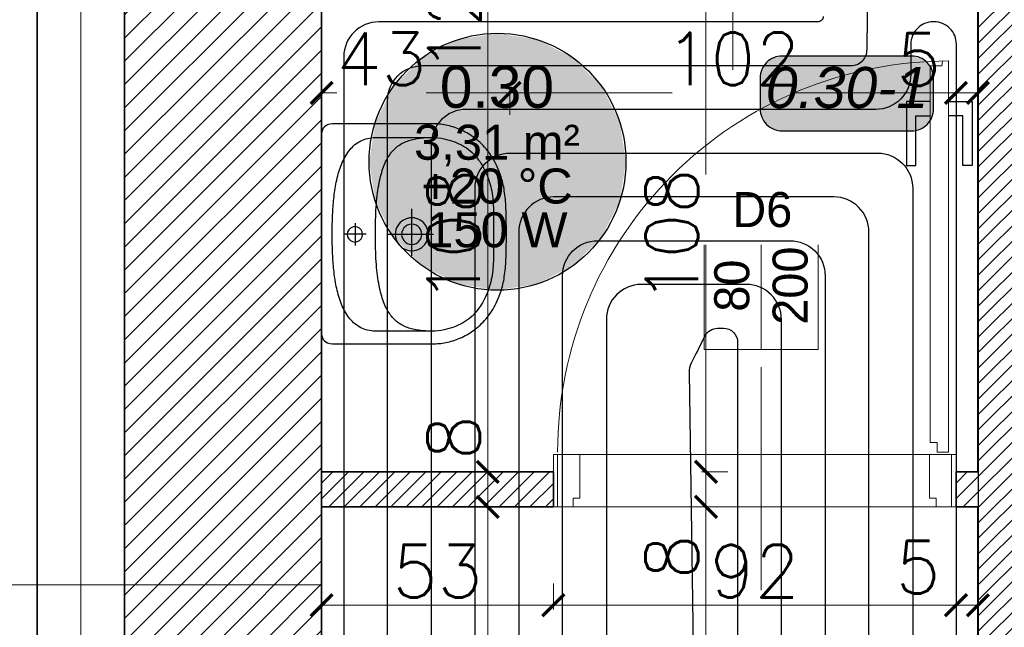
# Model space of a CAD drawing. Header units: millimetres. Extents: x -740 to 33545, y -26688 to 22494.
# Tile 109 of 256: x 8863 to 9088, y 10911 to 11050. Entities that reach past the tile are written whole.
import ezdxf
from ezdxf.enums import TextEntityAlignment as Align
from ezdxf.lldxf.tags import DXFTag

# ---------------------------------------------------------------- set-up
doc = ezdxf.new("R2010")
doc.units = ezdxf.units.MM
doc.header["$MEASUREMENT"] = 0
doc.layers.get('Defpoints').update_dxf_attribs({"color": 252})
for name, color, linetype, lineweight in [('A_istniejące ściany', 252, 'Continuous', 35), ('A_izolacja', 252, 'Continuous', 9), ('A_l.przerywana', 252, 'ICAD_ISO03W100', 9), ('A_opisy', 252, 'Continuous', 15), ('A_projektowane sciany', 252, 'Continuous', 35), ('l.wypełnien', 252, 'Continuous', 5), ('linia opisowa', 252, 'Continuous', 9), ('szraf1', 252, 'Continuous', 5), ('wymiarowanie', 252, 'Continuous', 9)]:
    doc.layers.add(name, color=color, linetype=linetype, lineweight=lineweight)
for name, color, linetype, lineweight, true_color in [('IS_Floors zone', 7, 'Continuous', 25, 0x008000), ('IS_Przyłącze (powrotne)', 5, 'Continuous', 25, 0x0000ff), ('IS_Room (Automatic)', 7, 'Continuous', 25, 0x000000), ('IS_Strefa podłóg', 7, 'Continuous', 25, 0x008000), ('IS_Wężownica OChP', 7, 'Continuous', 25, 0x800080)]:
    doc.layers.add(name, color=color, linetype=linetype, lineweight=lineweight, true_color=true_color)
for name, color, linetype in [('stolarka', 252, 'Continuous'), ('ULTRA-GASTRO TECHNOLOGIA', 252, 'Continuous'), ('WYPOSAŻENIE', 252, 'Continuous')]:
    doc.layers.add(name, color=color, linetype=linetype)
doc.styles.add('Arial_____', font='arial.ttf')
doc.styles.add('Arial__I__', font='ariali.ttf')
doc.styles.add('styl2', font='simplex.shx')
doc.linetypes.add('BATTING', pattern='A,0.00254,-2.54,[134,ltypeshp.shx,S=2.54,R=0,X=-2.54,Y=0],-5.08,[134,ltypeshp.shx,S=2.54,R=180,X=2.54,Y=0],-2.54', length=10.16254)
tags = doc.linetypes.add('ICAD_ISO03W100', pattern=[30, 12, -18]).pattern_tags.tags
tags[6:7] = [DXFTag(74, 4), DXFTag(75, 0), DXFTag(340, '0'), DXFTag(46, 1.0), DXFTag(50, 0.0), DXFTag(44, 0.0), DXFTag(45, 0.0)]
tags[4:5] = [DXFTag(74, 4), DXFTag(75, 0), DXFTag(340, '0'), DXFTag(46, 1.0), DXFTag(50, 0.0), DXFTag(44, 0.0), DXFTag(45, 0.0)]
doc.dimstyles.new('Skala 1-50', dxfattribs={"dimtxt": 12, "dimasz": 5, "dimexe": 1, "dimexo": 1, "dimgap": 1.5, "dimtad": 1, "dimdec": 1, "dimrnd": 0.5, "dimtxsty": 'styl2', "dimblk": 'ARCHTICK', "dimcen": 5, "dimadec": 0, "dimazin": 0, "dimtfac": 1, "dimtdec": 1, "dimtmove": 1, "dimatfit": 3, "dimldrblk": 'ARCHTICK', "dimfxl": 0, "dimlwd": -1, "dimlwe": -1, "dimarcsym": 0})

# ---------------------------------------------------------------- blocks, each defined once
blk = doc.blocks.new('zw$1165')
at = {"layer": 'WYPOSAŻENIE', "color": 0}
for points in [[(25.14, 42.24), (24.52, 42.24), (23.91, 42.24), (23.31, 42.24), (22.72, 42.23), (22.13, 42.23), (21.56, 42.22), (20.99, 42.2), (20.44, 42.19), (19.89, 42.17), (19.35, 42.15), (18.82, 42.12), (18.3, 42.09), (17.78, 42.05), (17.28, 42.01), (16.78, 41.96), (16.3, 41.91), (15.82, 41.85), (15.35, 41.78), (14.89, 41.71), (14.43, 41.63), (13.99, 41.54), (13.55, 41.44), (13.12, 41.33), (12.7, 41.22), (12.7, 41.22), (12.09, 41.03), (11.51, 40.84), (10.93, 40.63), (10.38, 40.4), (9.84, 40.17), (9.32, 39.92), (8.81, 39.67), (8.32, 39.4), (7.85, 39.12), (7.39, 38.84), (6.95, 38.54), (6.52, 38.23), (6.11, 37.92), (5.72, 37.6), (5.34, 37.27), (4.97, 36.93), (4.62, 36.58), (4.28, 36.23), (3.96, 35.87), (3.65, 35.51), (3.36, 35.14), (3.08, 34.76), (2.81, 34.39), (2.56, 34), (2.32, 33.62), (2.09, 33.23), (1.88, 32.83), (1.67, 32.44), (1.48, 32.04), (1.31, 31.64), (1.14, 31.24), (0.99, 30.84), (0.85, 30.44), (0.72, 30.03), (0.6, 29.63), (0.49, 29.23), (0.4, 28.83), (0.31, 28.43), (0.24, 28.03), (0.17, 27.64), (0.12, 27.25), (0.08, 26.86), (0.04, 26.47), (0.02, 26.09), (0, 25.72), (0, 25.34), (0, 25.34), (0, 3.19), (0.03, 2.5), (0.11, 1.9), (0.25, 1.4), (0.44, 0.99), (0.7, 0.66), (1.01, 0.4), (1.39, 0.22), (1.82, 0.09), (2.33, 0.02), (2.89, 0), (25.14, 0), (47.39, 0), (47.96, 0.02), (48.46, 0.09), (48.9, 0.22), (49.28, 0.4), (49.59, 0.66), (49.84, 0.99), (50.04, 1.4), (50.18, 1.9), (50.26, 2.5), (50.29, 3.19), (50.29, 25.34), (50.28, 25.72), (50.27, 26.09), (50.24, 26.47), (50.21, 26.86), (50.17, 27.25), (50.11, 27.64), (50.05, 28.03), (49.98, 28.43), (49.89, 28.83), (49.79, 29.23), (49.69, 29.63), (49.57, 30.03), (49.44, 30.44), (49.3, 30.84), (49.15, 31.24), (48.98, 31.64), (48.8, 32.04), (48.61, 32.44), (48.41, 32.83), (48.2, 33.23), (47.97, 33.62), (47.73, 34), (47.48, 34.39), (47.21, 34.76), (46.93, 35.14), (46.63, 35.51), (46.33, 35.87), (46, 36.23), (45.67, 36.58), (45.32, 36.93), (44.95, 37.27), (44.57, 37.6), (44.17, 37.92), (43.76, 38.23), (43.34, 38.54), (42.9, 38.84), (42.44, 39.12), (41.96, 39.4), (41.48, 39.67), (40.97, 39.92), (40.45, 40.17), (39.91, 40.4), (39.35, 40.63), (38.78, 40.84), (38.19, 41.03), (37.59, 41.22), (37.59, 41.22), (37.16, 41.33), (36.74, 41.44), (36.3, 41.54), (35.85, 41.63), (35.4, 41.71), (34.94, 41.78), (34.47, 41.85), (33.99, 41.91), (33.5, 41.96), (33.01, 42.01), (32.5, 42.05), (31.99, 42.09), (31.47, 42.12), (30.94, 42.15), (30.4, 42.17), (29.85, 42.19), (29.3, 42.2), (28.73, 42.22), (28.15, 42.23), (27.57, 42.23), (26.98, 42.24), (26.38, 42.24), (25.76, 42.24), (25.14, 42.24), (25.14, 42.24)], [(25.25, 39.29), (25.78, 39.29), (26.31, 39.3), (26.86, 39.3), (27.41, 39.3), (27.96, 39.31), (28.52, 39.31), (29.08, 39.31), (29.65, 39.31), (30.21, 39.3), (30.77, 39.29), (31.33, 39.27), (31.89, 39.24), (32.45, 39.21), (32.99, 39.17), (33.53, 39.12), (34.07, 39.06), (34.59, 38.99), (35.1, 38.9), (35.61, 38.8), (36.12, 38.69), (36.61, 38.56), (37.11, 38.42), (37.6, 38.27), (38.08, 38.1), (38.56, 37.92), (39.04, 37.72), (39.51, 37.51), (39.97, 37.28), (40.43, 37.04), (40.88, 36.78), (41.33, 36.51), (41.77, 36.22), (42.21, 35.91), (42.64, 35.58), (43.06, 35.24), (43.92, 34.42), (44.3, 33.99), (44.65, 33.56), (44.97, 33.12), (45.27, 32.67), (45.54, 32.21), (45.8, 31.73), (46.03, 31.25), (46.24, 30.75), (46.44, 30.24), (46.62, 29.71), (46.79, 29.16), (46.94, 28.6), (47.09, 28.02), (47.2, 27.34), (47.29, 26.67), (47.35, 26), (47.38, 25.32), (47.38, 12.31), (47.36, 11.84), (47.32, 11.39), (47.25, 10.96), (47.17, 10.54), (47.06, 10.13), (46.93, 9.74), (46.77, 9.36), (46.6, 8.99), (46.41, 8.64), (46.2, 8.3), (45.97, 7.97), (45.73, 7.65), (45.47, 7.35), (45.19, 7.06), (44.89, 6.78), (44.58, 6.51), (44.26, 6.26), (43.92, 6.01), (43.57, 5.78), (43.21, 5.55), (42.83, 5.34), (42.45, 5.14), (42.05, 4.94), (41.64, 4.76), (41.23, 4.58), (40.81, 4.42), (40.37, 4.26), (39.93, 4.11), (39.49, 3.97), (39.04, 3.84), (38.58, 3.72), (38.12, 3.6), (37.65, 3.49), (37.18, 3.39), (36.71, 3.3), (36.23, 3.21), (35.76, 3.13), (35.28, 3.05), (34.8, 2.98), (34.33, 2.92), (33.85, 2.86), (33.38, 2.8), (32.91, 2.76), (32.44, 2.71), (31.97, 2.67), (31.51, 2.64), (31.06, 2.61), (30.61, 2.58), (30.16, 2.56), (29.73, 2.53), (29.3, 2.52), (28.88, 2.5), (28.46, 2.49), (28.06, 2.48), (27.67, 2.47), (27.28, 2.47), (26.91, 2.46), (26.55, 2.46), (26.21, 2.46), (25.87, 2.46), (25.55, 2.46), (25.25, 2.46), (25.25, 2.46), (24.94, 2.46), (24.63, 2.46), (24.29, 2.46), (23.95, 2.46), (23.59, 2.46), (23.22, 2.47), (22.83, 2.47), (22.44, 2.48), (22.04, 2.49), (21.62, 2.5), (21.2, 2.52), (20.77, 2.53), (20.34, 2.56), (19.89, 2.58), (19.44, 2.61), (18.99, 2.64), (18.53, 2.67), (18.06, 2.71), (17.59, 2.76), (17.12, 2.8), (16.65, 2.86), (16.17, 2.92), (15.69, 2.98), (15.22, 3.05), (14.74, 3.13), (14.26, 3.21), (13.79, 3.3), (13.32, 3.39), (12.85, 3.49), (12.38, 3.6), (11.92, 3.72), (11.46, 3.84), (11.01, 3.97), (10.56, 4.11), (10.13, 4.26), (9.69, 4.42), (9.27, 4.58), (8.85, 4.76), (8.45, 4.94), (8.05, 5.14), (7.67, 5.34), (7.29, 5.55), (6.93, 5.78), (6.58, 6.01), (6.24, 6.26), (5.92, 6.51), (5.61, 6.78), (5.31, 7.06), (5.03, 7.35), (4.77, 7.65), (4.52, 7.97), (4.3, 8.3), (4.09, 8.64), (3.9, 8.99), (3.72, 9.36), (3.57, 9.74), (3.44, 10.13), (3.33, 10.54), (3.25, 10.96), (3.18, 11.39), (3.14, 11.84), (3.12, 12.31), (3.12, 12.31), (3.12, 25.32), (3.15, 26), (3.21, 26.67), (3.29, 27.34), (3.41, 28.02), (3.56, 28.6), (3.71, 29.16), (3.88, 29.71), (4.06, 30.24), (4.26, 30.75), (4.47, 31.25), (4.7, 31.73), (4.96, 32.21), (5.23, 32.67), (5.53, 33.12), (5.85, 33.56), (6.2, 33.99), (6.57, 34.42), (7.43, 35.24), (7.86, 35.58), (8.29, 35.91), (8.73, 36.22), (9.17, 36.51), (9.62, 36.78), (10.07, 37.04), (10.53, 37.28), (10.99, 37.51), (11.46, 37.72), (11.94, 37.92), (12.42, 38.1), (12.9, 38.27), (13.39, 38.42), (13.88, 38.56), (14.38, 38.69), (14.89, 38.8), (15.4, 38.9), (15.91, 38.99), (16.43, 39.06), (16.96, 39.12), (17.51, 39.17), (18.05, 39.21), (18.61, 39.24), (19.16, 39.27), (19.73, 39.29), (20.29, 39.3), (20.85, 39.31), (21.42, 39.31), (21.98, 39.31), (22.54, 39.31), (23.09, 39.3), (23.64, 39.3), (24.19, 39.3), (24.72, 39.29), (25.25, 39.29)], [(25.25, 12.31), (24.4, 12.31), (23.58, 12.32), (22.77, 12.34), (21.99, 12.36), (21.22, 12.38), (20.48, 12.42), (19.75, 12.45), (19.05, 12.5), (18.36, 12.55), (17.7, 12.6), (17.05, 12.67), (16.42, 12.73), (15.81, 12.81), (15.22, 12.89), (14.64, 12.98), (14.09, 13.07), (13.55, 13.17), (13.03, 13.27), (12.52, 13.38), (12.03, 13.5), (11.56, 13.62), (11.1, 13.75), (10.66, 13.89), (10.24, 14.03), (9.83, 14.18), (9.43, 14.33), (9.05, 14.49), (8.69, 14.66), (8.34, 14.83), (8, 15.01), (7.68, 15.19), (7.37, 15.38), (7.07, 15.58), (6.79, 15.79), (6.52, 16), (6.26, 16.21), (6.01, 16.44), (5.78, 16.67), (5.56, 16.9), (5.35, 17.15), (5.15, 17.4), (4.96, 17.65), (4.79, 17.91), (4.62, 18.18), (4.46, 18.46), (4.32, 18.74), (4.18, 19.03), (4.06, 19.32), (3.94, 19.62), (3.83, 19.93), (3.73, 20.24), (3.64, 20.56), (3.56, 20.89), (3.48, 21.23), (3.42, 21.57), (3.36, 21.91), (3.31, 22.27), (3.26, 22.63), (3.22, 23), (3.19, 23.37), (3.17, 23.75), (3.15, 24.14), (3.13, 24.54), (3.13, 24.94), (3.12, 25.34)], [(47.38, 25.34), (47.37, 24.94), (47.37, 24.54), (47.35, 24.14), (47.33, 23.75), (47.31, 23.37), (47.28, 23), (47.24, 22.63), (47.19, 22.27), (47.14, 21.91), (47.08, 21.57), (47.02, 21.23), (46.94, 20.89), (46.86, 20.56), (46.77, 20.24), (46.67, 19.93), (46.56, 19.62), (46.44, 19.32), (46.32, 19.03), (46.18, 18.74), (46.04, 18.46), (45.88, 18.18), (45.71, 17.91), (45.54, 17.65), (45.35, 17.4), (45.15, 17.15), (44.94, 16.9), (44.72, 16.67), (44.49, 16.44), (44.24, 16.21), (43.98, 16), (43.71, 15.79), (43.43, 15.58), (43.13, 15.38), (42.82, 15.19), (42.5, 15.01), (42.16, 14.83), (41.81, 14.66), (41.45, 14.49), (41.07, 14.33), (40.67, 14.18), (40.26, 14.03), (39.84, 13.89), (39.4, 13.75), (38.94, 13.62), (38.47, 13.5), (37.98, 13.38), (37.47, 13.27), (36.95, 13.17), (36.41, 13.07), (35.85, 12.98), (35.28, 12.89), (34.69, 12.81), (34.08, 12.73), (33.45, 12.67), (32.8, 12.6), (32.14, 12.55), (31.45, 12.5), (30.75, 12.45), (30.02, 12.42), (29.28, 12.38), (28.51, 12.36), (27.73, 12.34), (26.92, 12.32), (26.1, 12.31), (25.25, 12.31)], [(25.26, 25.56), (25.26, 15)], [(25.26, 16.85), (25.77, 16.89), (26.26, 16.99), (26.72, 17.15), (27.16, 17.37), (27.56, 17.64), (27.92, 17.96), (28.24, 18.32), (28.51, 18.72), (28.73, 19.16), (28.89, 19.62), (28.99, 20.11), (29.03, 20.63), (28.99, 21.14), (28.89, 21.63), (28.73, 22.09), (28.51, 22.53), (28.24, 22.93), (27.92, 23.29), (27.56, 23.61), (27.16, 23.88), (26.72, 24.1), (26.26, 24.26), (25.77, 24.36), (25.26, 24.4), (24.75, 24.36), (24.26, 24.26), (23.79, 24.1), (23.36, 23.88), (22.95, 23.61), (22.59, 23.29), (22.27, 22.93), (22, 22.53), (21.78, 22.09), (21.62, 21.63), (21.52, 21.14), (21.49, 20.63), (21.52, 20.11), (21.62, 19.62), (21.78, 19.16), (22, 18.72), (22.27, 18.32), (22.59, 17.96), (22.95, 17.64), (23.36, 17.37), (23.79, 17.15), (24.26, 16.99), (24.75, 16.89), (25.26, 16.85)], [(25.26, 18.31), (25.79, 18.37), (26.27, 18.55), (26.7, 18.82), (27.06, 19.18), (27.33, 19.61), (27.51, 20.1), (27.57, 20.63), (27.51, 21.15), (27.33, 21.64), (27.06, 22.07), (26.7, 22.43), (26.27, 22.7), (25.79, 22.88), (25.26, 22.94), (24.73, 22.88), (24.24, 22.7), (23.81, 22.43), (23.45, 22.07), (23.18, 21.64), (23.01, 21.15), (22.94, 20.63), (22.94, 20.63), (23.01, 20.1), (23.18, 19.61), (23.45, 19.18), (23.81, 18.82), (24.24, 18.55), (24.73, 18.37), (25.26, 18.31), (25.26, 18.31)], [(30.17, 20.65), (19.42, 20.65)], [(25.26, 5.87), (25.81, 5.96), (26.3, 6.21), (26.68, 6.59), (26.93, 7.08), (27.02, 7.63), (26.93, 8.19), (26.68, 8.67), (26.3, 9.05), (25.81, 9.3), (25.26, 9.39), (24.7, 9.3), (24.22, 9.05), (23.84, 8.67), (23.59, 8.19), (23.5, 7.63), (23.59, 7.08), (23.84, 6.59), (24.22, 6.21), (24.7, 5.96), (25.26, 5.87)], [(25.25, 10.21), (25.25, 5.27)], [(22.71, 7.72), (27.8, 7.72)]]:
    blk.add_lwpolyline(points, dxfattribs=at)
blk = doc.blocks.new('_ArchTick')
at = {"color": 0, "linetype": 'ByBlock', "const_width": 0.15}
blk.add_lwpolyline([(-0.5, -0.5), (0.5, 0.5)], dxfattribs=at)
blk = doc.blocks.new('*D2067')
at = {"layer": 'Defpoints', "color": 0}
for p in [(8618.8, 11092.05), (8873.23, 11092.05), (8872.54, 10684.04)]:
    blk.add_point(p, dxfattribs=at)
at = {"layer": 'wymiarowanie', "color": 0}
for p, q in [((8623.8, 11092.05), (8617.8, 11092.05)), ((8618.8, 10684.04), (8618.8, 11092.05)), ((8623.8, 10684.04), (8617.8, 10684.04))]:
    blk.add_line(p, q, dxfattribs=at)
at = {"layer": 'wymiarowanie', "color": 0, "xscale": 5, "yscale": 5, "zscale": 5}
for p, rotation in [((8618.8, 11092.05), 90), ((8618.8, 10684.04), 270)]:
    blk.add_blockref('_ArchTick', p, dxfattribs=dict(at, rotation=rotation))
at = {"layer": 'wymiarowanie', "color": 0, "insert": (8611, 10888.05), "char_height": 12, "attachment_point": 5, "rotation": 90, "style": 'styl2'}
blk.add_mtext('408', dxfattribs=at)
blk = doc.blocks.new('*D2265')
at = {"layer": 'Defpoints', "color": 0}
for p in [(9039.21, 11054.32), (9020.04, 10946.52), (9039.21, 10946.52)]:
    blk.add_point(p, dxfattribs=at)
at = {"layer": 'wymiarowanie', "color": 0}
for p, q in [((9025.04, 11054.32), (9019.04, 11054.32)), ((9020.04, 11054.32), (9020.04, 10946.52)), ((9025.04, 10946.52), (9019.04, 10946.52))]:
    blk.add_line(p, q, dxfattribs=at)
at = {"layer": 'wymiarowanie', "color": 0, "xscale": 5, "yscale": 5, "zscale": 5}
for p, rotation in [((9020.04, 11054.32), 90), ((9020.04, 10946.52), 270)]:
    blk.add_blockref('_ArchTick', p, dxfattribs=dict(at, rotation=rotation))
at = {"layer": 'wymiarowanie', "color": 0, "insert": (9012.24, 11000.42), "char_height": 12, "attachment_point": 5, "rotation": 90, "style": 'styl2'}
blk.add_mtext('108', dxfattribs=at)
blk = doc.blocks.new('*D2266')
at = {"layer": 'Defpoints', "color": 0}
for p in [(9039.21, 10946.52), (9002.4, 10938.52), (9020.04, 10938.52)]:
    blk.add_point(p, dxfattribs=at)
at = {"layer": 'wymiarowanie', "color": 0}
for p, q in [((9025.04, 10946.52), (9019.04, 10946.52)), ((9020.04, 10946.52), (9020.04, 10938.52)), ((9015.04, 10938.52), (9021.04, 10938.52)), ((9020.04, 10938.52), (9020.04, 10921.55))]:
    blk.add_line(p, q, dxfattribs=at)
at = {"layer": 'wymiarowanie', "color": 0, "xscale": 5, "yscale": 5, "zscale": 5}
for p, rotation in [((9020.04, 10946.52), 90), ((9020.04, 10938.52), 270)]:
    blk.add_blockref('_ArchTick', p, dxfattribs=dict(at, rotation=rotation))
at = {"layer": 'wymiarowanie', "color": 0, "insert": (9012.24, 10927.1), "char_height": 12, "attachment_point": 5, "rotation": 90, "style": 'styl2'}
blk.add_mtext('8', dxfattribs=at)
blk = doc.blocks.new('*D2267')
at = {"layer": 'Defpoints', "color": 0}
for p in [(9002.4, 10938.52), (8998.07, 10833.52), (9020.04, 10833.52)]:
    blk.add_point(p, dxfattribs=at)
at = {"layer": 'wymiarowanie', "color": 0}
for p, q in [((9015.04, 10938.52), (9021.04, 10938.52)), ((9020.04, 10938.52), (9020.04, 10864.84)), ((9020.04, 10833.52), (9020.04, 10837.21)), ((9015.04, 10833.52), (9021.04, 10833.52))]:
    blk.add_line(p, q, dxfattribs=at)
at = {"layer": 'wymiarowanie', "color": 0, "xscale": 5, "yscale": 5, "zscale": 5}
for p, rotation in [((9020.04, 10938.52), 90), ((9020.04, 10833.52), 270)]:
    blk.add_blockref('_ArchTick', p, dxfattribs=dict(at, rotation=rotation))
at = {"layer": 'wymiarowanie', "color": 0, "insert": (9012.24, 10851.03), "char_height": 12, "attachment_point": 5, "rotation": 90, "style": 'styl2'}
blk.add_mtext('105', dxfattribs=at)
blk = doc.blocks.new('*D2535')
at = {"layer": 'Defpoints', "color": 0}
for p in [(8975.19, 11033.11), (8932.19, 10974.29), (8975.19, 10974.29)]:
    blk.add_point(p, dxfattribs=at)
at = {"layer": 'wymiarowanie', "color": 0}
for p, q in [((8932.19, 11028.11), (8932.19, 11034.11)), ((8975.19, 11028.11), (8975.19, 11034.11)), ((8932.19, 11033.11), (8935.67, 11033.11)), ((8975.19, 11033.11), (8956.1, 11033.11))]:
    blk.add_line(p, q, dxfattribs=at)
at = {"layer": 'wymiarowanie', "color": 0, "xscale": 5, "yscale": 5, "zscale": 5, "rotation": 180}
blk.add_blockref('_ArchTick', (8932.19, 11033.11), dxfattribs=at)
at = {"layer": 'wymiarowanie', "color": 0, "xscale": 5, "yscale": 5, "zscale": 5}
blk.add_blockref('_ArchTick', (8975.19, 11033.11), dxfattribs=at)
at = {"layer": 'wymiarowanie', "color": 0, "insert": (8945.88, 11040.91), "char_height": 12, "attachment_point": 5, "style": 'styl2'}
blk.add_mtext('43', dxfattribs=at)
blk = doc.blocks.new('*D2536')
at = {"layer": 'Defpoints', "color": 0}
for p in [(9077.19, 11033.11), (8975.19, 10974.29), (9077.19, 10974.29)]:
    blk.add_point(p, dxfattribs=at)
at = {"layer": 'wymiarowanie', "color": 0}
for p, q in [((8975.19, 11028.11), (8975.19, 11034.11)), ((9077.19, 11028.11), (9077.19, 11034.11)), ((8975.19, 11033.11), (9012.3, 11033.11)), ((9077.19, 11033.11), (9040.07, 11033.11))]:
    blk.add_line(p, q, dxfattribs=at)
at = {"layer": 'wymiarowanie', "color": 0, "xscale": 5, "yscale": 5, "zscale": 5, "rotation": 180}
blk.add_blockref('_ArchTick', (8975.19, 11033.11), dxfattribs=at)
at = {"layer": 'wymiarowanie', "color": 0, "xscale": 5, "yscale": 5, "zscale": 5}
blk.add_blockref('_ArchTick', (9077.19, 11033.11), dxfattribs=at)
at = {"layer": 'wymiarowanie', "color": 0, "insert": (9026.19, 11040.91), "char_height": 12, "attachment_point": 5, "style": 'styl2'}
blk.add_mtext('102', dxfattribs=at)
blk = doc.blocks.new('*D2537')
at = {"layer": 'Defpoints', "color": 0}
for p in [(9082.19, 11033.11), (9077.19, 11028.11), (9082.19, 11028.11)]:
    blk.add_point(p, dxfattribs=at)
at = {"layer": 'wymiarowanie', "color": 0}
for p, q in [((9077.19, 11029.11), (9077.19, 11034.11)), ((9082.19, 11029.11), (9082.19, 11034.11)), ((9077.19, 11033.11), (9082.19, 11033.11))]:
    blk.add_line(p, q, dxfattribs=at)
at = {"layer": 'wymiarowanie', "color": 0, "xscale": 5, "yscale": 5, "zscale": 5, "rotation": 180}
blk.add_blockref('_ArchTick', (9077.19, 11033.11), dxfattribs=at)
at = {"layer": 'wymiarowanie', "color": 0, "xscale": 5, "yscale": 5, "zscale": 5}
blk.add_blockref('_ArchTick', (9082.19, 11033.11), dxfattribs=at)
at = {"layer": 'wymiarowanie', "color": 0, "insert": (9068.64, 11040.76), "char_height": 12, "attachment_point": 5, "style": 'styl2'}
blk.add_mtext('5', dxfattribs=at)
blk = doc.blocks.new('*D2547')
at = {"layer": 'Defpoints', "color": 0}
for p in [(8932.19, 10938.52), (8985.19, 10938.52), (8985.19, 10916.06)]:
    blk.add_point(p, dxfattribs=at)
at = {"layer": 'wymiarowanie', "color": 0}
for p, q in [((8932.19, 10921.06), (8932.19, 10915.06)), ((8985.19, 10921.06), (8985.19, 10915.06)), ((8932.19, 10916.06), (8985.19, 10916.06))]:
    blk.add_line(p, q, dxfattribs=at)
at = {"layer": 'wymiarowanie', "color": 0, "xscale": 5, "yscale": 5, "zscale": 5, "rotation": 180}
blk.add_blockref('_ArchTick', (8932.19, 10916.06), dxfattribs=at)
at = {"layer": 'wymiarowanie', "color": 0, "xscale": 5, "yscale": 5, "zscale": 5}
blk.add_blockref('_ArchTick', (8985.19, 10916.06), dxfattribs=at)
at = {"layer": 'wymiarowanie', "color": 0, "insert": (8958.69, 10923.86), "char_height": 12, "attachment_point": 5, "style": 'styl2'}
blk.add_mtext('53', dxfattribs=at)
blk = doc.blocks.new('*D2548')
at = {"layer": 'Defpoints', "color": 0}
for p in [(9077.19, 10942.52), (8985.19, 10938.52), (9077.19, 10916.06)]:
    blk.add_point(p, dxfattribs=at)
at = {"layer": 'wymiarowanie', "color": 0}
for p, q in [((8985.19, 10921.06), (8985.19, 10915.06)), ((9077.19, 10921.06), (9077.19, 10915.06)), ((8985.19, 10916.06), (9077.19, 10916.06))]:
    blk.add_line(p, q, dxfattribs=at)
at = {"layer": 'wymiarowanie', "color": 0, "xscale": 5, "yscale": 5, "zscale": 5, "rotation": 180}
blk.add_blockref('_ArchTick', (8985.19, 10916.06), dxfattribs=at)
at = {"layer": 'wymiarowanie', "color": 0, "xscale": 5, "yscale": 5, "zscale": 5}
blk.add_blockref('_ArchTick', (9077.19, 10916.06), dxfattribs=at)
at = {"layer": 'wymiarowanie', "color": 0, "insert": (9031.19, 10923.86), "char_height": 12, "attachment_point": 5, "style": 'styl2'}
blk.add_mtext('92', dxfattribs=at)
blk = doc.blocks.new('*D2549')
at = {"layer": 'Defpoints', "color": 0}
for p in [(9077.19, 10942.52), (9082.19, 10938.52), (9082.19, 10916.06)]:
    blk.add_point(p, dxfattribs=at)
at = {"layer": 'wymiarowanie', "color": 0}
for p, q in [((9077.19, 10921.06), (9077.19, 10915.06)), ((9082.19, 10921.06), (9082.19, 10915.06)), ((9077.19, 10916.06), (9082.19, 10916.06))]:
    blk.add_line(p, q, dxfattribs=at)
at = {"layer": 'wymiarowanie', "color": 0, "xscale": 5, "yscale": 5, "zscale": 5, "rotation": 180}
blk.add_blockref('_ArchTick', (9077.19, 10916.06), dxfattribs=at)
at = {"layer": 'wymiarowanie', "color": 0, "xscale": 5, "yscale": 5, "zscale": 5}
blk.add_blockref('_ArchTick', (9082.19, 10916.06), dxfattribs=at)
at = {"layer": 'wymiarowanie', "color": 0, "insert": (9068.52, 10924.77), "char_height": 12, "attachment_point": 5, "style": 'styl2'}
blk.add_mtext('5', dxfattribs=at)
blk = doc.blocks.new('*D2699')
at = {"layer": 'Defpoints', "color": 0}
for p in [(8953.69, 11066.31), (8948.63, 11054.32), (8970.2, 11054.32)]:
    blk.add_point(p, dxfattribs=at)
at = {"layer": 'wymiarowanie', "color": 0}
for p, q in [((8965.2, 11066.31), (8971.2, 11066.31)), ((8970.2, 11066.31), (8970.2, 11054.32)), ((8965.2, 11054.32), (8971.2, 11054.32))]:
    blk.add_line(p, q, dxfattribs=at)
at = {"layer": 'wymiarowanie', "color": 0, "xscale": 5, "yscale": 5, "zscale": 5}
for p, rotation in [((8970.2, 11066.31), 90), ((8970.2, 11054.32), 270)]:
    blk.add_blockref('_ArchTick', p, dxfattribs=dict(at, rotation=rotation))
at = {"layer": 'wymiarowanie', "color": 0, "insert": (8962.55, 11048.04), "char_height": 12, "attachment_point": 5, "rotation": 90, "style": 'styl2'}
blk.add_mtext('12', dxfattribs=at)
blk = doc.blocks.new('*D2700')
at = {"layer": 'Defpoints', "color": 0}
for p in [(8948.63, 11054.32), (8949.01, 10946.52), (8970.2, 10946.52)]:
    blk.add_point(p, dxfattribs=at)
at = {"layer": 'wymiarowanie', "color": 0}
for p, q in [((8965.2, 11054.32), (8971.2, 11054.32)), ((8970.2, 11054.32), (8970.2, 10946.52)), ((8965.2, 10946.52), (8971.2, 10946.52))]:
    blk.add_line(p, q, dxfattribs=at)
at = {"layer": 'wymiarowanie', "color": 0, "xscale": 5, "yscale": 5, "zscale": 5}
for p, rotation in [((8970.2, 11054.32), 90), ((8970.2, 10946.52), 270)]:
    blk.add_blockref('_ArchTick', p, dxfattribs=dict(at, rotation=rotation))
at = {"layer": 'wymiarowanie', "color": 0, "insert": (8962.4, 11000.42), "char_height": 12, "attachment_point": 5, "rotation": 90, "style": 'styl2'}
blk.add_mtext('108', dxfattribs=at)
blk = doc.blocks.new('*D2701')
at = {"layer": 'Defpoints', "color": 0}
for p in [(8949.01, 10946.52), (8948.25, 10938.52), (8970.2, 10938.52)]:
    blk.add_point(p, dxfattribs=at)
at = {"layer": 'wymiarowanie', "color": 0}
for p, q in [((8965.2, 10946.52), (8971.2, 10946.52)), ((8970.2, 10946.52), (8970.2, 10938.52)), ((8965.2, 10938.52), (8971.2, 10938.52))]:
    blk.add_line(p, q, dxfattribs=at)
at = {"layer": 'wymiarowanie', "color": 0, "xscale": 5, "yscale": 5, "zscale": 5}
for p, rotation in [((8970.2, 10946.52), 90), ((8970.2, 10938.52), 270)]:
    blk.add_blockref('_ArchTick', p, dxfattribs=dict(at, rotation=rotation))
at = {"layer": 'wymiarowanie', "color": 0, "insert": (8962.4, 10954.38), "char_height": 12, "attachment_point": 5, "rotation": 90, "style": 'styl2'}
blk.add_mtext('8', dxfattribs=at)
blk = doc.blocks.new('*D2702')
at = {"layer": 'Defpoints', "color": 0}
for p in [(8948.25, 10938.52), (8955.68, 10833.52), (8970.2, 10833.52)]:
    blk.add_point(p, dxfattribs=at)
at = {"layer": 'wymiarowanie', "color": 0}
for p, q in [((8965.2, 10938.52), (8971.2, 10938.52)), ((8970.2, 10938.52), (8970.2, 10833.52)), ((8965.2, 10833.52), (8971.2, 10833.52))]:
    blk.add_line(p, q, dxfattribs=at)
at = {"layer": 'wymiarowanie', "color": 0, "xscale": 5, "yscale": 5, "zscale": 5}
for p, rotation in [((8970.2, 10938.52), 90), ((8970.2, 10833.52), 270)]:
    blk.add_blockref('_ArchTick', p, dxfattribs=dict(at, rotation=rotation))
at = {"layer": 'wymiarowanie', "color": 0, "insert": (8962.4, 10886.02), "char_height": 12, "attachment_point": 5, "rotation": 90, "style": 'styl2'}
blk.add_mtext('105', dxfattribs=at)

msp = doc.modelspace()

# ---------------------------------------------------------------- hatches: boundary and pattern name
at = {"layer": 'IS_Floors zone', "lineweight": 50, "true_color": 0xffffff, "transparency": 33554687}
msp.add_hatch(color=7, dxfattribs=at).paths.add_polyline_path([(9037.43, 11024.45), (9067.06, 11024.45), (9069.56, 11025.12), (9071.39, 11026.95), (9072.06, 11029.45), (9072.06, 11036.54), (9071.39, 11039.04), (9069.56, 11040.87), (9067.06, 11041.54), (9037.43, 11041.54), (9034.93, 11040.87), (9033.1, 11039.04), (9032.43, 11036.54), (9032.43, 11029.45), (9033.1, 11026.95), (9034.93, 11025.12)])
at = {"layer": 'IS_Room (Automatic)', "lineweight": 50, "true_color": 0xffffff, "transparency": 33554687}
msp.add_hatch(color=7, dxfattribs=at).paths.add_polyline_path([(9001.77, 11017.38), (9000.33, 11026.45), (8996.16, 11034.63), (8989.67, 11041.12), (8981.49, 11045.29), (8972.42, 11046.73), (8963.35, 11045.29), (8955.17, 11041.12), (8948.68, 11034.63), (8944.51, 11026.45), (8943.07, 11017.38), (8944.51, 11008.31), (8948.68, 11000.13), (8955.17, 10993.64), (8963.35, 10989.47), (8972.42, 10988.03), (8981.49, 10989.47), (8989.67, 10993.64), (8996.16, 11000.13), (9000.33, 11008.31)])
at = {"layer": 'l.wypełnien'}
h = msp.add_hatch(dxfattribs=at)
h.set_pattern_fill('ANSI31', color=256, scale=30, style=0)
edge = h.paths.add_edge_path()
edge.add_line((8932.19, 10920.7), (8932.19, 10978.67))
edge.add_line((8932.19, 10978.67), (8932.19, 11023.17))
edge.add_line((8932.19, 11023.17), (8932.19, 11086.55))
edge.add_line((8932.19, 11086.55), (8932.19, 11090.05))
edge.add_line((8932.19, 11090.05), (8887.19, 11090.05))
edge.add_line((8887.19, 11090.05), (8887.19, 10920.7))
edge.add_line((8887.19, 10920.7), (8932.19, 10920.7))
h.paths.add_polyline_path([(9644.52, 11095.63), (9645.19, 11095.63), (9645.19, 11322.32), (9879.19, 11322.32), (9879.19, 11234.32), (9924.19, 11234.32), (9924.19, 11368.7), (9592.09, 11368.7), (9506.19, 11368.7), (9506.19, 11323.52), (9604.19, 11323.52), (9604.19, 11095.63)])
h.paths.add_polyline_path([(8887.19, 10686.04), (8932.19, 10686.04), (8932.19, 10794.52), (9246.19, 10794.52), (9246.19, 10833.52), (9259.19, 10833.52), (9259.19, 10907.02), (9235.19, 10907.02), (9235.19, 10833.52), (8932.19, 10833.52), (8932.19, 10920.7), (8887.19, 10920.7)])
h.paths.add_polyline_path([(8975.77, 11323.52), (9235.19, 11323.52), (9259.19, 11323.52), (9360.94, 11323.52), (9360.94, 11368.7), (8975.77, 11368.7)])
h.paths.add_polyline_path([(8887.19, 11368.7), (8887.19, 11236.3), (8907.93, 11236.3), (8932.19, 11236.3), (8932.19, 11323.52), (8975.77, 11323.52), (8975.77, 11368.7)])
h.paths.add_polyline_path([(9604.19, 11095.63), (9644.52, 11095.63), (9644.52, 11090.06), (9645.19, 11090.06), (9645.19, 11005.43), (9612.19, 11005.43), (9612.19, 11018.43), (9604.19, 11018.43)])
h.paths.add_polyline_path([(9924.19, 11095.63), (9924.19, 11158.89), (9879.19, 11158.89), (9879.19, 11095.63)])
h.paths.add_polyline_path([(9246.19, 10833.52), (9246.19, 10794.52), (9266.19, 10794.52), (9266.19, 10833.52)])
h.paths.add_polyline_path([(9879.19, 11078.49), (9924.19, 11078.59), (9924.19, 11095.63), (9879.19, 11095.63)])
h.paths.add_polyline_path([(9259.19, 10907.02), (9259.19, 10927.02), (9250.18, 10927.02), (9235.19, 10927.02), (9235.19, 10907.02)])
h.paths.add_polyline_path([(9235.19, 11072.32), (9235.19, 11052.32), (9259.19, 11052.32), (9259.19, 11072.32)])
h.paths.add_polyline_path([(9235.19, 11029.02), (9250.18, 11029.02), (9259.19, 11029.02), (9259.19, 11035.15), (9259.19, 11049.02), (9235.19, 11049.02)])
h.paths.add_polyline_path([(9235.19, 11323.52), (9235.19, 11303.52), (9259.19, 11303.52), (9259.19, 11323.52)])
h.paths.add_polyline_path([(9235.19, 11186.92), (9259.19, 11186.92), (9259.19, 11186.92), (9259.19, 11191.52), (9259.19, 11199.52), (9259.19, 11199.52), (9235.19, 11199.52), (9235.19, 11191.52)])
h.paths.add_polyline_path([(9235.19, 11174.32), (9247.19, 11174.32), (9259.19, 11174.32), (9259.19, 11174.32), (9259.19, 11186.92), (9259.19, 11186.92), (9235.19, 11186.92), (9235.19, 11174.32)])
h.paths.add_polyline_path([(9259.19, 11049.02), (9259.19, 11051.92), (9259.19, 11052.32), (9235.19, 11052.32), (9235.19, 11049.02), (9259.19, 11049.02)])
h = msp.add_hatch(dxfattribs=at)
h.set_pattern_fill('ANSI31', color=256, scale=20, style=0)
h.paths.add_polyline_path([(9094.19, 10833.52), (9094.19, 11054.32), (9235.19, 11054.32), (9235.19, 11066.32), (9077.19, 11066.32), (9077.19, 11054.32), (9082.19, 11054.32), (9082.19, 10946.52), (9077.19, 10946.52), (9077.19, 10938.52), (9082.19, 10938.52), (9082.19, 10833.52), (9094.19, 10833.52)])
h.paths.add_polyline_path([(9384.19, 10958.52), (9451.64, 10958.52), (9451.64, 10966.52), (9392.19, 10966.52), (9392.19, 11081.52), (9604.19, 11081.52), (9604.19, 11089.52), (9392.19, 11089.52), (9392.19, 11094.52), (9384.19, 11094.52)])
h.paths.add_polyline_path([(9612.19, 11005.43), (9645.19, 11005.43), (9645.19, 10990.32), (9645.19, 10978.32), (9645.19, 10951.32), (9604.19, 10951.32), (9604.19, 10958.52), (9543.64, 10958.52), (9543.64, 10966.52), (9604.19, 10966.52), (9604.19, 11018.43), (9612.19, 11018.43)])
h.paths.add_polyline_path([(8932.19, 11054.32), (8975.19, 11054.32), (8975.19, 11066.32), (8932.19, 11066.32)])
h.paths.add_polyline_path([(8932.19, 10938.52), (8985.19, 10938.52), (8985.19, 10946.52), (8932.19, 10946.52)])

# ---------------------------------------------------------------- linework, layer by layer
at = {"layer": 'A_istniejące ściany'}
for points in [[(8887.19, 11090.05), (8887.19, 10686.04)], [(8932.19, 10833.52), (8932.19, 11090.05)], [(9082.19, 10946.52), (9082.19, 11054.32)], [(8985.19, 10946.52), (8932.19, 10946.52)], [(9082.19, 10946.52), (9077.19, 10946.52)], [(8985.19, 10938.52), (8932.19, 10938.52)], [(9082.19, 10938.52), (9077.19, 10938.52)], [(9082.19, 10833.52), (9082.19, 10938.52)]]:
    msp.add_lwpolyline(points, dxfattribs=at)
at = {"layer": 'A_izolacja', "lineweight": 35}
msp.add_lwpolyline([(8867.19, 11092.05), (8867.19, 10684.04)], dxfattribs=at)
at = {"layer": 'A_izolacja', "linetype": 'BATTING', "ltscale": 0.1}
msp.add_lwpolyline([(8877.19, 11090.05), (8877.19, 10684.04)], dxfattribs=at)
at = {"layer": 'A_l.przerywana', "ltscale": 0.3}
msp.add_lwpolyline([(8985.19, 10950.52), (8985.19, 10938.52), (9077.19, 10938.52), (9077.19, 10950.52)], close=True, dxfattribs=at)
at = {"layer": 'A_opisy'}
for p, q in [((9026.19, 11038.35), (9026.19, 11093.35)), ((9032.66, 10919.52), (9032.66, 10974.52))]:
    msp.add_line(p, q, dxfattribs=at)
at = {"layer": 'A_projektowane sciany'}
for p, q in [((8985.19, 10946.52), (8985.19, 10938.52)), ((9077.19, 10946.52), (9077.19, 10938.52))]:
    msp.add_line(p, q, dxfattribs=at)
at = {"layer": 'IS_Floors zone'}
msp.add_lwpolyline([(9037.43, 11024.45), (9067.06, 11024.45, 0.414214), (9072.06, 11029.45), (9072.06, 11036.54, 0.414214), (9067.06, 11041.54), (9037.43, 11041.54, 0.414214), (9032.43, 11036.54), (9032.43, 11029.45, 0.414214)], format="xyb", close=True, dxfattribs=at)
at = {"layer": 'IS_Przyłącze (powrotne)', "color": 172, "true_color": 0x0000c8, "transparency": 33554687, "extrusion": (0, 0, -1)}
msp.add_lwpolyline([(-9579.28, 11133.81), (-9579.28, 11121.12, 0.416512), (-9571.22, 11113.12), (-9417.2, 11114.33, 0.411925), (-9409.27, 11122.32), (-9409.27, 11128.52, -0.414223), (-9401.26, 11136.52), (-9300.72, 11136.52, -0.414228), (-9294.27, 11130.07), (-9294.27, 11123.36), (-9294.27, 11090.99, 0.414237), (-9286.27, 11082.99), (-9235.98, 11082.99, -0.414152), (-9230.28, 11077.29), (-9230.28, 11077.05, 0.41415), (-9224.57, 11071.35), (-9064.85, 11071.35, -0.414211), (-9056.85, 11063.35), (-9056.85, 11054.35), (-9056.86, 11046.85)], format="xyb", dxfattribs=at)
at = {"layer": 'IS_Room (Automatic)'}
msp.add_circle((8972.42, 11017.38), 29.35, dxfattribs=at)
at = {"layer": 'linia opisowa'}
msp.add_lwpolyline([(8932.19, 10920.7), (8783.38, 10920.7)], dxfattribs=at)
at = {"layer": 'stolarka', "lineweight": 9}
msp.add_lwpolyline([(9072.89, 10951.06), (9075.49, 10951.06), (9075.49, 11040.41), (9074.08, 11040.4), (9073.92, 11039.32), (9071.26, 11039.32), (9071.26, 10953.21), (9072.89, 10953.21), (9072.89, 10951.06)], dxfattribs=at)
at = {"layer": 'stolarka'}
for points in [[(9071.26, 11031.16), (9065.85, 11031.16), (9065.85, 11016.54), (9068.02, 11016.54), (9068.02, 11027.91), (9071.26, 11027.91)], [(9075.49, 11031.16), (9080.9, 11031.16), (9080.9, 11016.54), (9078.73, 11016.54), (9078.73, 11027.91), (9075.49, 11027.91)]]:
    msp.add_lwpolyline(points, dxfattribs=at)
at = {"layer": 'ULTRA-GASTRO TECHNOLOGIA', "linetype": 'Continuous', "lineweight": 13}
for points in [[(8991.19, 10940.5), (8989.67, 10940.5), (8989.67, 10938.52), (8986.14, 10938.52), (8986.14, 10950.52), (8991.19, 10950.52), (8991.19, 10940.5)], [(9071.14, 10940.5), (9072.65, 10940.5), (9072.65, 10938.52), (9076.19, 10938.52), (9076.19, 10950.52), (9071.14, 10950.52), (9071.14, 10940.5)]]:
    msp.add_lwpolyline(points, dxfattribs=at)

# ---------------------------------------------------------------- block references
at = {"layer": 'szraf1', "rotation": 270}
msp.add_blockref('zw$1165', (8932.19, 11026.06), dxfattribs=at)

# ---------------------------------------------------------------- texts
at = {"layer": 'IS_Floors zone', "style": 'Arial__I__'}
msp.add_text('0.30-1', height=9.375, dxfattribs=at).set_placement((9052.28, 11034.35), align=Align.MIDDLE_CENTER)
at = {"layer": 'IS_Room (Automatic)', "style": 'Arial_____'}
msp.add_text('0.30', height=9.6, dxfattribs=at).set_placement((8972.28, 11026.84), align=Align.BOTTOM_CENTER)
for s, p in [('3,31 m²', (8972.28, 11021.84)), ('+20 °C', (8972.28, 11011.84)), ('150 W', (8972.28, 11001.84))]:
    msp.add_text(s, height=8, dxfattribs=at).set_placement(p, align=Align.MIDDLE_CENTER)

# ---------------------------------------------------------------- dimensions: what is measured, and where the dimension line sits
at = {"layer": 'wymiarowanie'}
for base, p1, p2, picture, middle in [((8618.8, 11092.05), (8872.54, 10684.04), (8873.23, 11092.05), '*D2067', (8611, 10888.05)), ((8970.2, 10946.52), (8948.63, 11054.32), (8949.01, 10946.52), '*D2700', (8962.4, 11000.42)), ((8970.2, 10833.52), (8948.25, 10938.52), (8955.68, 10833.52), '*D2702', (8962.4, 10886.02))]:
    dim = msp.add_linear_dim(base=base, p1=p1, p2=p2, angle=90, dimstyle='Skala 1-50', dxfattribs=at)
    dim.commit()
    dim.dimension.update_dxf_attribs({"geometry": picture, "text_midpoint": middle})
for base, p1, p2, picture, middle in [((8970.2, 11054.32), (8953.69, 11066.31), (8948.63, 11054.32), '*D2699', (8970.2, 11048.04)), ((8970.2, 10938.52), (8949.01, 10946.52), (8948.25, 10938.52), '*D2701', (8970.2, 10954.38)), ((9020.04, 10938.52), (9039.21, 10946.52), (9002.4, 10938.52), '*D2266', (9020.04, 10927.1)), ((9020.04, 10833.52), (9002.4, 10938.52), (8998.07, 10833.52), '*D2267', (9020.04, 10851.03))]:
    dim = msp.add_linear_dim(base=base, p1=p1, p2=p2, angle=90, dimstyle='Skala 1-50', dxfattribs=at)
    dim.commit()
    dim.dimension.update_dxf_attribs({"geometry": picture, "text_midpoint": middle, "dimtype": 160})
for base, p1, p2, picture, middle in [((8975.19, 11033.11), (8932.19, 10974.29), (8975.19, 10974.29), '*D2535', (8945.88, 11033.11)), ((9082.19, 11033.11), (9077.19, 11028.11), (9082.19, 11028.11), '*D2537', (9068.64, 11033.11)), ((9082.19, 10916.06), (9077.19, 10942.52), (9082.19, 10938.52), '*D2549', (9068.52, 10917.12))]:
    dim = msp.add_linear_dim(base=base, p1=p1, p2=p2, dimstyle='Skala 1-50', dxfattribs=at)
    dim.commit()
    dim.dimension.update_dxf_attribs({"geometry": picture, "text_midpoint": middle, "dimtype": 160})
for base, p1, p2, picture, middle in [((9077.19, 10916.06), (8985.19, 10938.52), (9077.19, 10942.52), '*D2548', (9031.19, 10923.86)), ((8985.19, 10916.06), (8932.19, 10938.52), (8985.19, 10938.52), '*D2547', (8958.69, 10923.86))]:
    dim = msp.add_linear_dim(base=base, p1=p1, p2=p2, dimstyle='Skala 1-50', dxfattribs=at)
    dim.commit()
    dim.dimension.update_dxf_attribs({"geometry": picture, "text_midpoint": middle})

# ---------------------------------------------------------------- next in the draw order: texts
at = {"layer": 'A_opisy', "ltscale": 0.3, "insert": (9032.66, 10987.52), "char_height": 8, "width": 26, "attachment_point": 5, "rotation": 90, "bg_fill": 2}
msp.add_mtext('\\pi3.10800;{\\fCentury Gothic|b0|i0|c238|p0;80}\\P{\\fCentury Gothic|b0|i0|c238|p0;200}', dxfattribs=at)

# ---------------------------------------------------------------- next in the draw order: linework, layer by layer
at = {"layer": 'A_opisy', "lineweight": 30, "ltscale": 0.3}
msp.add_lwpolyline([(9019.66, 11013.52), (9045.66, 11013.52), (9045.66, 11000.52), (9019.66, 11000.52)], close=True, dxfattribs=at)
at = {"layer": 'A_opisy', "ltscale": 0.3}
for points in [[(9032.66, 11000.52), (9032.66, 10974.52), (9019.66, 10974.52), (9019.66, 11000.52)], [(9045.66, 11000.52), (9045.66, 10974.52), (9032.66, 10974.52), (9032.66, 11000.52)]]:
    msp.add_lwpolyline(points, close=True, dxfattribs=at)
at = {"layer": 'IS_Wężownica OChP', "color": 172, "true_color": 0x0000c8, "transparency": 33554687, "extrusion": (0, 0, -1)}
for points in [[(-9037.28, 10886.52), (-9037.28, 10981.35, -0.41422), (-9029.28, 10989.35), (-9005.28, 10989.35, -0.414207), (-8997.28, 10981.35), (-8997.28, 10906.52, -0.414226)], [(-9017.17, 10906.63), (-9016.25, 10969.2, 0.120106), (-9016.77, 10971.47), (-9019.81, 10977.56, 0.284115), (-9022.7, 10979.35), (-9024.06, 10979.35, 0.414221), (-9027.28, 10976.12), (-9027.28, 10896.52, 0.414202)]]:
    msp.add_lwpolyline(points, format="xyb", dxfattribs=at)
at = {"layer": 'stolarka', "linetype": 'ICAD_ISO03W100', "lineweight": 13, "ltscale": 0.3}
msp.add_arc((9075.49, 10951.06), 89.35, 89.9469, 179.9997, dxfattribs=at)

# ---------------------------------------------------------------- next in the draw order: dimensions: what is measured, and where the dimension line sits
at = {"layer": 'wymiarowanie'}
dim = msp.add_linear_dim(base=(9020.04, 10946.52), p1=(9039.21, 11054.32), p2=(9039.21, 10946.52), angle=90, dimstyle='Skala 1-50', dxfattribs=at)
dim.commit()
dim.dimension.update_dxf_attribs({"geometry": '*D2265', "text_midpoint": (9012.24, 11000.42)})

# ---------------------------------------------------------------- next in the draw order: texts
at = {"layer": 'A_opisy', "ltscale": 0.3, "insert": (9032.92, 11006.41), "char_height": 8, "width": 26, "attachment_point": 5, "bg_fill": 2}
msp.add_mtext('{\\fCentury Gothic|b0|i0|c238|p0;D6}', dxfattribs=at)

# ---------------------------------------------------------------- next in the draw order: linework, layer by layer
at = {"layer": 'IS_Strefa podłóg', "extrusion": (0, 1.29817e-59, -1)}
msp.add_lwpolyline([(-8932.28, 10833.51), (-8932.28, 11054.34), (-9082.28, 11054.35), (-9082.28, 10833.52)], close=True, dxfattribs=at)
at = {"layer": 'IS_Wężownica OChP', "color": 172, "true_color": 0x0000c8, "transparency": 33554687, "extrusion": (0, 0, -1)}
for points in [[(-9046.85, 11050.57, 0.414214), (-9045.63, 11049.35), (-8945.28, 11049.34, -0.414208), (-8937.28, 11041.34), (-8937.28, 10846.51, -0.414225)], [(-9077.28, 10846.52), (-9077.28, 11044.24, -0.41422), (-9072.17, 11049.35), (-9071.97, 11049.35, -0.414214), (-9066.86, 11044.24), (-9066.86, 11037.35, 0.414214), (-9058.86, 11029.35), (-8965.28, 11029.35, -0.414208), (-8957.28, 11021.35), (-8957.28, 10866.51, -0.414225)], [(-8947.28, 10856.51), (-8947.28, 11031.34, 0.414208), (-8955.28, 11039.34), (-9053.18, 11039.35, -0.414214), (-9056.86, 11043.02), (-9056.86, 11046.85)], [(-8967.28, 10876.51), (-8967.28, 11011.35, 0.414208), (-8975.28, 11019.35), (-9059.28, 11019.35, 0.414219), (-9067.28, 11011.35), (-9067.28, 10856.52, 0.414202)], [(-9057.28, 10866.52), (-9057.28, 11001.35, -0.41422), (-9049.28, 11009.35), (-8985.28, 11009.35, -0.414208), (-8977.28, 11001.35), (-8977.28, 10886.52, -0.414224)], [(-8987.28, 10896.52), (-8987.28, 10991.35, 0.414207), (-8995.28, 10999.35), (-9039.28, 10999.35, 0.41422), (-9047.28, 10991.35), (-9047.28, 10876.52, 0.414203)]]:
    msp.add_lwpolyline(points, format="xyb", dxfattribs=at)

# ---------------------------------------------------------------- next in the draw order: dimensions: what is measured, and where the dimension line sits
at = {"layer": 'wymiarowanie'}
dim = msp.add_linear_dim(base=(9077.19, 11033.11), p1=(8975.19, 10974.29), p2=(9077.19, 10974.29), dimstyle='Skala 1-50', dxfattribs=at)
dim.commit()
dim.dimension.update_dxf_attribs({"geometry": '*D2536', "text_midpoint": (9026.19, 11033.11), "dimtype": 160})

doc.saveas('drawing.dxf')
